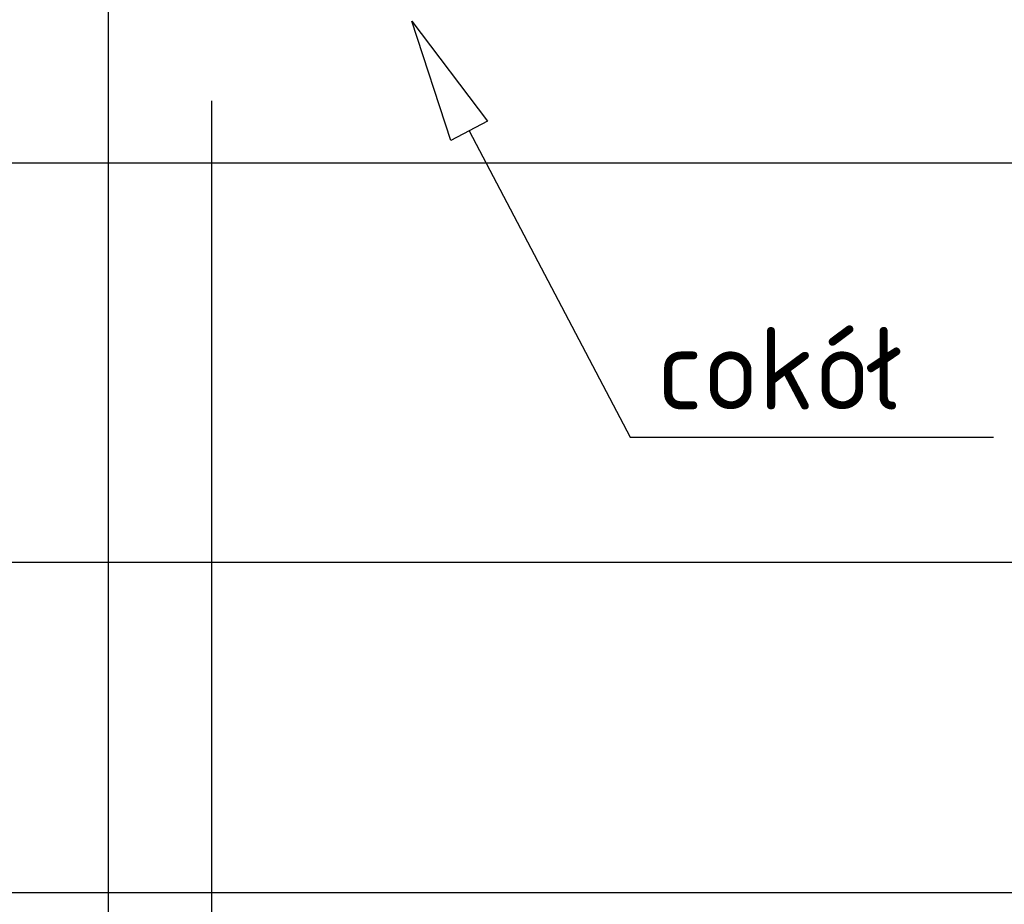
# Model space of a CAD drawing. Header units: centimetres. Extents: x -156440 to 298236, y -263599 to 81430.
# Tile 122 of 170: x 145810 to 148195, y -99629 to -97485. Entities that reach past the tile are written whole.
import ezdxf

# ---------------------------------------------------------------- set-up
doc = ezdxf.new("R2010")
doc.units = ezdxf.units.CM
doc.header["$LTSCALE"] = 50
doc.linetypes.add('Kondygnacja -2$0$HIDDEN2', pattern=[4.7625, 3.175, -1.5875])
doc.linetypes.add('Osie rzutów$0$DASHDOT2', pattern=[12.7, 6.35, -3.175, 0, -3.175])
doc.layers.get('0').update_dxf_attribs({"color": 8})
for name, color, linetype in [('01-101 Went PP Poziom -2$0$L_Nawiew', 3, 'Continuous'), ('Kondygnacja -2$0$ARCH_FUNDAMENTY_IST', 8, 'Continuous'), ('Kondygnacja -2$0$ARCH_INFO_OPISY_IST', 8, 'Continuous'), ('Kondygnacja -2$0$ARCH_KONSTR_POWYŻEJ RZUTU_IST', 8, 'Kondygnacja -2$0$HIDDEN2'), ('Osie rzutów$0$ARCH_INFO_OSIE_IST', 8, 'Osie rzutów$0$DASHDOT2')]:
    doc.layers.add(name, color=color, linetype=linetype)
doc.layers.add('Kondygnacja -2$0$_SP KORYTA', color=8, linetype='Continuous', lineweight=25)
doc.styles.add('Kondygnacja -2$0$ROMANS-50-CM', font='romans.shx', dxfattribs={"width": 0.8, "height": 10})

# ---------------------------------------------------------------- blocks, each defined once
blk = doc.blocks.new('Osie rzutów')
at = {"layer": 'Osie rzutów$0$ARCH_INFO_OSIE_IST', "ltscale": 10}
blk.add_line((6860, 12510), (6860, 4623.26), dxfattribs=at)
blk = doc.blocks.new('Kondygnacja -2$0$konstukcja stropu -2')
at = {"layer": 'Kondygnacja -2$0$ARCH_KONSTR_POWYŻEJ RZUTU_IST', "ltscale": 10}
blk.add_line((6885, 12155), (6885, 11625), dxfattribs=at)
blk = doc.blocks.new('*U363')
at = {"color": 0, "linetype": 'ByBlock', "lineweight": -2}
for p, q in [((-6862.5, 400), (6842.5, 400)), ((-6862.5, -400), (6842.5, -400))]:
    blk.add_line(p, q, dxfattribs=at)

msp = doc.modelspace()

# ---------------------------------------------------------------- linework, layer by layer
at = {"layer": 'Kondygnacja -2$0$ARCH_FUNDAMENTY_IST', "elevation": -3480}
msp.add_lwpolyline([(141474.241, -99031.769), (141824.534, -99031.769), (141824.534, -97831.769), (150224.241, -97831.769), (150224.241, -99031.769), (153824.241, -99031.769), (153824.241, -97831.769), (162224.241, -97831.769), (162224.241, -99031.769), (165824.241, -99031.769), (165824.241, -98231.769)], dxfattribs=at)
at = {"layer": 'Kondygnacja -2$0$ARCH_INFO_OPISY_IST', "ltscale": 0.5, "elevation": -3480}
msp.add_lwpolyline([(146854.517, -97777.747), (146759.334, -97488.887), (146943.056, -97731.263)], close=True, dxfattribs=at)
at = {"layer": 'Kondygnacja -2$0$ARCH_INFO_OPISY_IST', "ltscale": 0.5, "extrusion": (0.885394, 0.464842, 0), "elevation": 84622.885}
msp.add_lwpolyline([(-154835.926, -3480), (-155674.724, -3480)], dxfattribs=at)
at = {"layer": 'Kondygnacja -2$0$ARCH_INFO_OPISY_IST', "ltscale": 0.5, "extrusion": (0, 1, 0), "elevation": -98497.171}
msp.add_lwpolyline([(-147288.695, -3480), (-148168.979, -3480)], dxfattribs=at)

# ---------------------------------------------------------------- block references
at = {"layer": '01-101 Went PP Poziom -2$0$L_Nawiew', "linetype": 'Continuous', "extrusion": (-1.22465e-16, -5.04871e-28, -1)}
msp.add_blockref('*U363', (-148084.076, -99200.577, 7576.816), dxfattribs=at)
at = {"layer": 'Kondygnacja -2$0$_SP KORYTA', "xscale": 10, "yscale": 10, "zscale": 10}
msp.add_blockref('Kondygnacja -2$0$konstukcja stropu -2', (77424.241, -219231.769, -3480), dxfattribs=at)
at = {"layer": 'Osie rzutów$0$ARCH_INFO_OSIE_IST', "xscale": 10, "yscale": 10, "zscale": 10}
msp.add_blockref('Osie rzutów', (77424.241, -219231.769), dxfattribs=at)

# ---------------------------------------------------------------- texts
at = {"layer": 'Kondygnacja -2$0$ARCH_INFO_OPISY_IST', "insert": (147353.42, -98429.885, -3480), "char_height": 200, "width": 3435.92233, "attachment_point": 7, "style": 'Kondygnacja -2$0$ROMANS-50-CM'}
msp.add_mtext('{\\W0.9;cokół}', dxfattribs=at)

doc.saveas('drawing.dxf')
